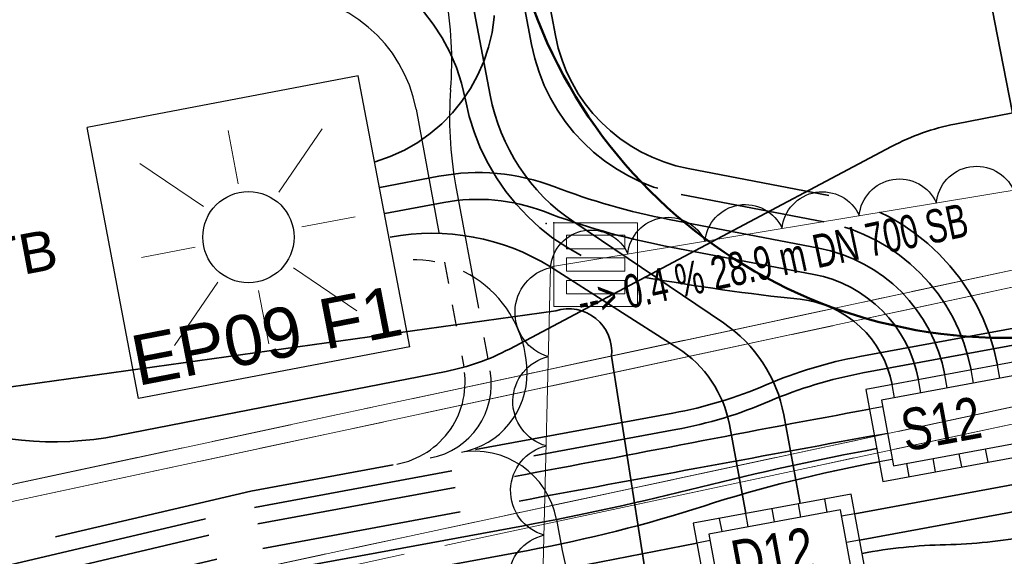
# Model space of a CAD drawing. Extents: x 3503752 to 3504470, y 5375172 to 5375556.
# Tile 11 of 77: x 3504222.39 to 3504228.28, y 5375392.92 to 5375396.13. Entities that reach past the tile are written whole.
import ezdxf

# ---------------------------------------------------------------- set-up
doc = ezdxf.new("R2010")
doc.units = 0
doc.header["$MEASUREMENT"] = 0
for name, pattern in [('2', [3.4, 1.2, -0.5, 1.2, -0.5]), ('237', [1.5, 0.75, -0.18, 0.13, -0.13, 0.13, -0.18]), ('239', [2.09, 0.75, -0.18, 0.75, -0.18, 0.05, -0.18]), ('33', [12, 4, -8]), ('38', [5.5, 4, -0.5, 0.5, -0.5]), ('85', [2.7501, 2.0001, -0.25, 0.25, -0.25])]:
    doc.linetypes.add(name, pattern=pattern)
for name, color, linetype in [('$_LISY_$_TMP', 7, 'Continuous'), ('4WB_KANALISATION', 7, 'Continuous'), ('4WP_KANCAD', 7, 'Continuous'), ('68_BL_STREINLAUF', 7, 'Continuous'), ('_4WP_ALLGEMEIN', 7, 'Continuous'), ('_4WP_KANCAD', 7, 'Continuous'), ('_4WP_KANCAD-T', 7, 'Continuous'), ('_4WP_LICHT-KSR', 7, 'Continuous'), ('_4WP_LICHT-LAMPE', 7, 'Continuous'), ('_4WP_STADT_BEW_S', 7, 'Continuous'), ('_4WP_STADT_DATEN', 7, 'Continuous'), ('_4WP_STADT_FTT3', 7, 'Continuous'), ('_4WP_STADT_KLEIN', 7, 'Continuous'), ('_4WP_STADT_RESER', 7, 'Continuous'), ('_4WP_STADT_SCHAD', 7, 'Continuous'), ('_4WP_STADT_SCHAS', 7, 'Continuous'), ('_4WP_STADT_STROM', 7, 'Continuous'), ('BHM_BAUM_NEU', 7, 'Continuous'), ('PUNKTHOEHENATTDEF', 7, 'Continuous'), ('PUNKTNUMMERNATTDEF', 7, 'Continuous'), ('PUNKTSPEZIFIKATION', 7, 'Continuous'), ('V_FAHRBAHNRAND', 7, 'Continuous'), ('V_SAB', 7, 'Continuous')]:
    doc.layers.add(name, color=color, linetype=linetype)
doc.styles.add('11', font='TXT', dxfattribs={"width": 0.8, "height": 0.25})
doc.styles.add('112', font='TXT', dxfattribs={"width": 0.7, "height": 0.2})
doc.styles.add('121', font='ARIAL.TTF', dxfattribs={"height": 0.24})
doc.styles.add('399', font='ARIAL.TTF', dxfattribs={"height": 0.3})

# ---------------------------------------------------------------- blocks, each defined once
blk = doc.blocks.new('WP_LP-1020')
at = {"color": 7, "linetype": 'Continuous', "lineweight": 25}
for p, q in [((-0.8253, 0.8253), (0.8253, 0.8253)), ((-0.8253, -0.8253), (-0.8253, 0.8253)), ((0.8253, -0.8253), (0.8253, 0.8253)), ((-0.8253, -0.8253), (0.8253, -0.8253))]:
    blk.add_line(p, q, dxfattribs=at)
at = {"color": 1, "linetype": 'Continuous', "lineweight": 13}
for p, q in [((0, 0.324962), (0, 0.649924)), ((0, 0.649924), (0, 0.324962)), ((-0.554739, 0.55475), (-0.229777, 0.229788)), ((0.229777, 0.229788), (0.554739, 0.55475)), ((0.229777, 0.229788), (0.554739, 0.55475)), ((-0.324962, 0), (-0.649924, 0)), ((-0.324962, 0), (-0.649924, 0)), ((0.324962, 0), (0.649924, 0)), ((-0.229777, -0.229777), (-0.554739, -0.554739)), ((-0.229777, -0.229777), (-0.554739, -0.554739)), ((0.229777, -0.229777), (0.554739, -0.554739)), ((0.229777, -0.229777), (0.554739, -0.554739)), ((0, -0.324962), (0, -0.649924)), ((0, -0.324962), (0, -0.649924))]:
    blk.add_line(p, q, dxfattribs=at)
at = {"color": 7, "linetype": 'Continuous', "lineweight": 25}
blk.add_circle((0, 0), 0.272749, dxfattribs=at)
blk = doc.blocks.new('PUNKT')
blk.add_point((0, 0))
at = {"layer": 'PUNKTHOEHENATTDEF', "linetype": 'Continuous', "flags": 1}
blk.add_attdef('PUNKTHOEHE', (1, -0.5), '', height=0.8, dxfattribs=at)
at = {"layer": 'PUNKTNUMMERNATTDEF', "linetype": 'Continuous', "flags": 1}
blk.add_attdef('PUNKTNUMMER', (1, 0.5), '', height=0.8, dxfattribs=at)
at = {"layer": 'PUNKTSPEZIFIKATION', "linetype": 'Continuous', "flags": 1}
blk.add_attdef('PUNKTSPEZIFIKATION', (1, -1.5), '', height=0.8, dxfattribs=at)
blk = doc.blocks.new('809')
at = {"color": 7, "linetype": 'Continuous', "lineweight": 13}
for points in [[(0, 0), (0.5, 0), (0.5, -0.5), (0, -0.5), (0, 0)], [(0.075005, -0.075005), (0.425003, -0.075005), (0.425003, -0.154999), (0.075005, -0.154999), (0.075005, -0.075005)], [(0.075005, -0.290001), (0.075005, -0.209999), (0.425003, -0.209999), (0.425003, -0.290001), (0.075005, -0.290001)], [(0.075005, -0.425003), (0.425003, -0.425003), (0.425003, -0.345001), (0.075005, -0.345001), (0.075005, -0.425003)]]:
    blk.add_lwpolyline(points, dxfattribs=at)
blk = doc.blocks.new('ALG_00201')
at = {"color": 6, "linetype": 'Continuous', "lineweight": 25}
blk.add_lwpolyline([(-0.998498, -0.002532, -0.774313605), (1.001502, -0.002532)], format="xyb", dxfattribs=at)

msp = doc.modelspace()

# ---------------------------------------------------------------- linework, layer by layer
at = {"layer": '4WB_KANALISATION', "color": 7, "linetype": '85', "lineweight": 18}
for p, q in [((3504208.6139, 5375390.4051), (3504235.6497, 5375396.1979)), ((3504208.6776, 5375390.3165), (3504235.5821, 5375396.0811)), ((3504208.8243, 5375389.632), (3504235.7288, 5375395.3967)), ((3504208.8025, 5375389.5251), (3504235.8382, 5375395.3178))]:
    msp.add_line(p, q, dxfattribs=at)
at = {"layer": '4WP_KANCAD', "color": 7, "linetype": '38', "lineweight": 18}
for p, q in [((3504208.6139, 5375390.4051), (3504235.6497, 5375396.1979)), ((3504208.6776, 5375390.3165), (3504235.5821, 5375396.0811)), ((3504208.8243, 5375389.632), (3504235.7288, 5375395.3967)), ((3504208.8025, 5375389.5251), (3504235.8382, 5375395.3178))]:
    msp.add_line(p, q, dxfattribs=at)
at = {"layer": '_4WP_ALLGEMEIN', "color": 6, "linetype": '33', "lineweight": 13}
msp.add_polyline3d([(3504228.8041, 5375395.185, 0), (3504235.1599, 5375389.3466, 0), (3504236.0397, 5375384.0914, 0), (3504232.8689, 5375381.5497, 0), (3504226.0327, 5375380.2564, 0), (3504224.9137, 5375382.5289, 0), (3504225.7371, 5375384.9123, 0), (3504229.4693, 5375385.8361, 0), (3504225.5164, 5375392.5107, 0), (3504225.569, 5375394.6491, 0), (3504228.8041, 5375395.185, 0)], dxfattribs=at)
at = {"layer": '_4WP_KANCAD', "color": 7, "linetype": '239', "lineweight": 18}
for points in [[(3504228.4626, 5375393.7375), (3504235.8382, 5375395.3178), (3504235.6497, 5375396.1979), (3504208.6139, 5375390.4051)], [(3504208.8243, 5375389.632), (3504235.7288, 5375395.3967), (3504235.5821, 5375396.0811), (3504208.6776, 5375390.3165)]]:
    msp.add_lwpolyline(points, dxfattribs=at)
at = {"layer": '_4WP_LICHT-KSR', "color": 190, "linetype": '2', "lineweight": 35}
for points in [[(3504224.5188, 5375395.2769, 0.385321), (3504225.2181, 5375396.4223), (3504224.8688, 5375398.2639, -0.414575), (3504225.9054, 5375399.7837), (3504228.0079, 5375400.1798)], [(3504228.0357, 5375400.0324), (3504225.9331, 5375399.6363, 0.414576), (3504225.0162, 5375398.2918), (3504225.4551, 5375395.9782, 0.307754), (3504226.3501, 5375395.0817), (3504227.202, 5375394.9186, -0.309061), (3504228.0827, 5375394.0322)], [(3504227.9254, 5375394.0031, 0.309061), (3504227.172, 5375394.7615), (3504226.2767, 5375394.9328, -0.044237), (3504225.5889, 5375395.1288, 0.13881), (3504224.9009, 5375395.1909), (3504224.5482, 5375395.1246)], [(3504226.4141, 5375393.5969, -0.002313), (3504227.4752, 5375393.7979)], [(3504200.805, 5375389.1722), (3504200.9863, 5375389.2068, -0.124904), (3504203.0532, 5375389.0784, 0.122998), (3504205.3945, 5375388.9342, 0.004215), (3504208.0907, 5375389.4576, 0.007691), (3504210.7733, 5375390.045), (3504223.818, 5375393.1122), (3504225.3529, 5375393.3958, 0.002314), (3504226.4141, 5375393.5969)]]:
    msp.add_lwpolyline(points, format="xyb", dxfattribs=at)
at = {"layer": '_4WP_STADT_BEW_S', "color": 142, "linetype": 'Continuous', "lineweight": 35}
for p, q in [((3504228.1511, 5375396.4863), (3504228.2567, 5375395.9464)), ((3504228.2567, 5375395.9464), (3504228.3303, 5375395.57))]:
    msp.add_line(p, q, dxfattribs=at)
for points in [[(3504222.981, 5375393.6399), (3504224.9439, 5375394.0237, 0.073684), (3504225.3223, 5375394.1576), (3504227.6079, 5375395.3688, -0.07369), (3504227.9863, 5375395.5028), (3504250.9005, 5375399.983), (3504252.273, 5375399.5945), (3504264.2372, 5375401.8711)], [(3504222.981, 5375393.6399, -0.145677), (3504221.8451, 5375393.7496, 0.144389), (3504220.7191, 5375393.8611), (3504212.3781, 5375392.2739, -0.096734), (3504211.6114, 5375392.2776), (3504209.146, 5375392.7714, -0.303871), (3504207.576, 5375394.3487), (3504207.4371, 5375395.0589)]]:
    msp.add_lwpolyline(points, format="xyb", dxfattribs=at)
at = {"layer": '_4WP_STADT_DATEN', "color": 7, "linetype": 'Continuous', "lineweight": 35}
for p, q in [((3504227.0609, 5375393.2333), (3504226.9629, 5375393.7635)), ((3504226.638, 5375393.7058), (3504226.7364, 5375393.1733))]:
    msp.add_line(p, q, dxfattribs=at)
for points in [[(3504226.9629, 5375393.7635, 0.201404), (3504226.6022, 5375394.3139), (3504225.707, 5375394.9174, -0.200158), (3504225.207, 5375395.6763), (3504224.7214, 5375398.2359, -0.414575), (3504225.8776, 5375399.9311), (3504227.9801, 5375400.3272)], [(3504232.0874, 5375396.7402), (3504232.3765, 5375395.1019, -0.411879), (3504231.5734, 5375393.9448), (3504227.3875, 5375393.1716)], [(3504224.6097, 5375394.8273, -0.186079), (3504225.569, 5375394.6491), (3504226.3297, 5375394.1625)], [(3504226.3297, 5375394.1625, -0.206826), (3504226.638, 5375393.7058)], [(3504242.7851, 5375393.5334), (3504241.3463, 5375393.4769, -0.055618), (3504236.5506, 5375393.822, 0.091659), (3504231.7933, 5375393.8227), (3504227.4166, 5375393.0143)], [(3504199.8436, 5375387.9821), (3504200.5138, 5375388.1099, -0.011995), (3504201.7154, 5375388.3092, -0.112193), (3504202.7808, 5375388.2206, 0.083263), (3504204.6608, 5375387.9551, 0.084074), (3504205.4328, 5375388.1064, -0.043509), (3504206.1979, 5375388.3218, 0.002903), (3504208.0848, 5375388.691, 0.028853), (3504208.3028, 5375388.7482, -0.020863), (3504210.5306, 5375389.3712), (3504223.9412, 5375392.5248), (3504225.4619, 5375392.8057), (3504226.4435, 5375392.9972)]]:
    msp.add_lwpolyline(points, format="xyb", dxfattribs=at)
at = {"layer": '_4WP_STADT_FTT3', "color": 1, "linetype": '237', "lineweight": 25}
for points in [[(3504227.9523, 5375400.4746), (3504225.8498, 5375400.0785, 0.414576), (3504224.5741, 5375398.208), (3504224.9399, 5375396.2793, -0.066478), (3504224.9711, 5375395.71, 0.065267), (3504225.0009, 5375395.1404), (3504225.2066, 5375394.0266, -0.414213), (3504224.8484, 5375393.5059)], [(3504219.6481, 5375397.8401), (3504219.8161, 5375397.2718, 0.326918), (3504221.0374, 5375396.3406), (3504223.9463, 5375396.2839, -0.354826), (3504224.7649, 5375395.5925), (3504225.0495, 5375394.0515, -0.414214), (3504224.6486, 5375393.469)], [(3504224.6191, 5375394.68, -0.465139), (3504225.4283, 5375394.019, -0.36595), (3504225.0363, 5375393.5406)], [(3504225.0216, 5375393.5379, -0.414212), (3504225.6041, 5375393.1371), (3504225.6382, 5375392.9526, 0.297058), (3504226.3905, 5375392.1613), (3504230.8893, 5375391.0932, -0.178357), (3504231.4653, 5375390.7107), (3504234.6911, 5375386.302, -0.550276), (3504234.0732, 5375384.7296), (3504231.1165, 5375384.1602)]]:
    msp.add_lwpolyline(points, format="xyb", dxfattribs=at)
at = {"layer": '_4WP_STADT_FTT3', "color": 1, "linetype": '2', "lineweight": 35}
for points in [[(3504243.9077, 5375394.5083), (3504243.13, 5375394.3676), (3504242.9048, 5375394.3588), (3504242.7529, 5375394.3528, 0.006944), (3504242.0339, 5375394.3145, -0.006945), (3504241.3149, 5375394.2763, -0.027783), (3504238.9962, 5375394.314, -0.027789), (3504236.6961, 5375394.6086, 0.06559), (3504233.0739, 5375394.7971, -0.111569), (3504232.3247, 5375394.9051, 0.137889), (3504231.5808, 5375394.9732), (3504229.3281, 5375394.5571, 0.044908), (3504228.8446, 5375394.4221, -0.044912), (3504228.3611, 5375394.287), (3504227.4171, 5375394.1126, 0.055858), (3504226.8585, 5375393.9434, -0.055863), (3504226.3, 5375393.7741), (3504223.7769, 5375393.308), (3504210.7322, 5375390.2408, -0.035613), (3504209.6302, 5375390.0633, 0.027439), (3504208.5243, 5375389.9036), (3504206.909, 5375389.579, -0.047431)], [(3504206.9282, 5375389.4809, 0.002534), (3504208.5445, 5375389.8056, -0.029342), (3504209.6503, 5375389.9667, 0.036251), (3504210.7528, 5375390.1429), (3504223.7975, 5375393.2101), (3504226.3181, 5375393.6757, 0.055863), (3504226.8767, 5375393.845, -0.055858), (3504227.4352, 5375394.0143), (3504228.3793, 5375394.1887, 0.044912), (3504228.8628, 5375394.3237, -0.044908), (3504229.3463, 5375394.4588), (3504231.599, 5375394.8749, -0.138749), (3504232.3377, 5375394.8059, 0.112438), (3504233.0818, 5375394.6974, -0.06559), (3504236.678, 5375394.5103, 0.027789), (3504238.9891, 5375394.2143, 0.027783), (3504241.3188, 5375394.1763, 0.006944), (3504242.0379, 5375394.2146, -0.006944), (3504242.7569, 5375394.2529), (3504243.1409, 5375394.268), (3504243.9117, 5375394.4083)]]:
    msp.add_lwpolyline(points, format="xyb", dxfattribs=at)
at = {"layer": '_4WP_STADT_KLEIN', "color": 3, "linetype": '237', "lineweight": 35}
for points in [[(3504227.93, 5375392.9871, 0.039937), (3504228.429, 5375393.0386), (3504231.8224, 5375393.6654, -0.091477), (3504236.612, 5375393.6664, 0.055435), (3504241.3522, 5375393.327), (3504242.791, 5375393.3835)], [(3504227.4311, 5375392.9356, -0.039932), (3504227.93, 5375392.9871)]]:
    msp.add_lwpolyline(points, format="xyb", dxfattribs=at)
at = {"layer": '_4WP_STADT_RESER', "color": 7, "linetype": 'Continuous', "lineweight": 35}
for points in [[(3504226.4631, 5375393.3313, -0.016202), (3504227.5188, 5375393.5619)], [(3504227.5333, 5375393.4833, 0.032377), (3504226.484, 5375393.2182, -0.032374), (3504225.4347, 5375392.9532), (3504223.9104, 5375392.6717), (3504210.8764, 5375389.6065, -0.007745), (3504208.1833, 5375389.017, -0.004171), (3504205.4766, 5375388.4918, -0.123048), (3504202.9165, 5375388.6496, 0.124966), (3504201.0698, 5375388.7646), (3504200.8886, 5375388.73)], [(3504200.8608, 5375388.8774), (3504201.042, 5375388.912, -0.124945), (3504202.9621, 5375388.7925, 0.123031), (3504205.4492, 5375388.6392, 0.004202), (3504208.1489, 5375389.1633, 0.007704), (3504210.8351, 5375389.7513), (3504223.8796, 5375392.8185), (3504225.4074, 5375393.1008, 0.016201), (3504226.4631, 5375393.3313)]]:
    msp.add_lwpolyline(points, format="xyb", dxfattribs=at)
at = {"layer": '_4WP_STADT_SCHAD', "color": 7, "linetype": 'Continuous', "lineweight": 25}
for p, q in [((3504227.2229, 5375393.1819), (3504227.2084, 5375393.2605)), ((3504226.9082, 5375393.1237), (3504226.8937, 5375393.2024)), ((3504227.0656, 5375393.1528), (3504227.051, 5375393.2315)), ((3504226.5936, 5375393.0656), (3504226.579, 5375393.1443)), ((3504226.7509, 5375393.0947), (3504226.7364, 5375393.1733)), ((3504227.3875, 5375393.1716), (3504227.3088, 5375393.1571)), ((3504226.5221, 5375393.0117), (3504226.4435, 5375392.9972)), ((3504227.4166, 5375393.0143), (3504227.3379, 5375392.9997))]:
    msp.add_line(p, q, dxfattribs=at)
for points in [[(3504226.4217, 5375393.1152, 0), (3504226.5234, 5375392.5645, 0), (3504226.8381, 5375392.6227, 0), (3504227.4674, 5375392.7389, 0), (3504227.3657, 5375393.2896, 0), (3504226.4217, 5375393.1152, 0)], [(3504226.5149, 5375393.0511, 0), (3504226.5875, 5375392.6577, 0), (3504227.3742, 5375392.8031, 0), (3504227.3016, 5375393.1964, 0), (3504226.5149, 5375393.0511, 0)]]:
    msp.add_polyline3d(points, dxfattribs=at)
at = {"layer": '_4WP_STADT_SCHAS', "color": 7, "linetype": 'Continuous', "lineweight": 25}
for p, q in [((3504228.0973, 5375393.9535), (3504228.0828, 5375394.0322)), ((3504228.2546, 5375393.9826), (3504228.2401, 5375394.0613)), ((3504227.7826, 5375393.8954), (3504227.7681, 5375393.9741)), ((3504227.9399, 5375393.9245), (3504227.9254, 5375394.0031)), ((3504227.6253, 5375393.8663), (3504227.6107, 5375393.945)), ((3504227.5539, 5375393.8125), (3504227.4752, 5375393.7979)), ((3504227.5043, 5375393.6406), (3504227.5829, 5375393.6551)), ((3504228.1845, 5375393.4815), (3504228.1699, 5375393.5602)), ((3504227.612, 5375393.4978), (3504227.5333, 5375393.4833)), ((3504227.8698, 5375393.4234), (3504227.8553, 5375393.5021)), ((3504228.0271, 5375393.4524), (3504228.0126, 5375393.5311)), ((3504227.7125, 5375393.3943), (3504227.6979, 5375393.473))]:
    msp.add_line(p, q, dxfattribs=at)
for points in [[(3504227.4534, 5375393.9159, 0), (3504227.5551, 5375393.3653, 0), (3504228.4991, 5375393.5396, 0), (3504228.3974, 5375394.0903, 0), (3504227.4534, 5375393.9159, 0)], [(3504227.5466, 5375393.8518, 0), (3504227.6193, 5375393.4585, 0), (3504228.4059, 5375393.6038, 0), (3504228.3333, 5375393.9971, 0), (3504227.5466, 5375393.8518, 0)]]:
    msp.add_polyline3d(points, dxfattribs=at)
at = {"layer": '_4WP_STADT_STROM', "color": 3, "linetype": '2', "lineweight": 35}
for points in [[(3504228.0634, 5375399.885), (3504225.9609, 5375399.4889, 0.414575), (3504225.1636, 5375398.3198), (3504225.5974, 5375396.0324, 0.307754), (3504226.3919, 5375395.2366), (3504227.2321, 5375395.0758, -0.309061), (3504228.2401, 5375394.0613)], [(3504227.6107, 5375393.945, 0.331804), (3504227.0606, 5375394.4548, -0.017185), (3504226.1348, 5375394.5861, -0.31154), (3504225.0596, 5375395.6484, 0.354819), (3504223.9521, 5375396.5839), (3504221.0432, 5375396.6406, -0.326918), (3504220.1038, 5375397.3569), (3504219.9358, 5375397.9252)], [(3504227.7681, 5375393.9741, 0.309061), (3504227.1419, 5375394.6043), (3504226.2466, 5375394.7757, -0.044237), (3504225.5316, 5375394.9793, 0.138827), (3504224.9304, 5375395.0336), (3504224.5777, 5375394.9673)], [(3504200.8329, 5375389.0248), (3504201.0142, 5375389.0594, -0.124924), (3504203.0076, 5375388.9355, 0.123015), (3504205.4219, 5375388.7867, 0.004168), (3504208.1286, 5375389.3119, 0.007754), (3504210.8218, 5375389.9014), (3504223.8488, 5375392.9654), (3504225.3802, 5375393.2483, 0.000001), (3504226.4422, 5375393.4444, -0.000002), (3504227.5043, 5375393.6406)]]:
    msp.add_lwpolyline(points, format="xyb", dxfattribs=at)
at = {"layer": 'BHM_BAUM_NEU', "color": 91, "linetype": 'Continuous', "lineweight": 50}
msp.add_circle((3504228.2837, 5375397.2245), 3, dxfattribs=at)
at = {"layer": 'V_FAHRBAHNRAND', "color": 250, "linetype": 'Continuous', "lineweight": 35}
for p, q in [((3504217.2798, 5375393.2222, 321.4591), (3504225.5993, 5375394.3868, 321.4096)), ((3504217.2798, 5375393.2222, 321.4591), (3504225.5993, 5375394.3868, 321.4096)), ((3504225.9332, 5375394.1146, 321.4234), (3504226.669, 5375389.426, 321.4701)), ((3504225.9332, 5375394.1146, 321.4234), (3504226.669, 5375389.426, 321.4701))]:
    msp.add_line(p, q, dxfattribs=at)
msp.add_lwpolyline([(3504225.5993, 5375394.3868, -0.535905), (3504225.9332, 5375394.1146)], format="xyb", dxfattribs=at)
msp.add_lwpolyline([(3504225.5993, 5375394.3868, -0.535905), (3504225.9332, 5375394.1146)], format="xyb", dxfattribs=at)

# ---------------------------------------------------------------- block references
at = {"layer": '$_LISY_$_TMP', "color": 7}
for p, xscale, yscale, rotation in [((3504228.1056, 5375395.0693), 0.2342291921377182, 0.2342291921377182, 9.405881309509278), ((3504227.6444, 5375394.9929), 0.2342291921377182, 0.2342291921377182, 9.405881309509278), ((3504227.1833, 5375394.9165), 0.2342291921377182, 0.2342291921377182, 9.405881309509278), ((3504226.7221, 5375394.8401), 0.2342291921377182, 0.2342291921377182, 9.405881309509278), ((3504226.2609, 5375394.7637), 0.2342291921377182, 0.2342291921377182, 9.405881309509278), ((3504225.7997, 5375394.6874), 0.2342291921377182, 0.2342291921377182, 9.405881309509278), ((3504225.5623, 5375394.3784), 0.2673808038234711, 0.2673808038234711, 88.59147033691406), ((3504225.5492, 5375393.8448), 0.2673808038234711, 0.2673808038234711, 88.59147033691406), ((3504225.5361, 5375393.3112), 0.2673808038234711, 0.2673808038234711, 88.59147033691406), ((3504225.523, 5375392.7776), 0.2673808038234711, 0.2673808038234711, 88.59147033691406)]:
    msp.add_blockref('ALG_00201', p, dxfattribs=dict(at, xscale=xscale, yscale=yscale, rotation=rotation))
at = {"layer": '68_BL_STREINLAUF', "color": 7}
for name, p in [('PUNKT', (3504225.5429, 5375394.9078)), ('809', (3504225.5879, 5375394.9128))]:
    msp.add_blockref(name, p, dxfattribs=at)
at = {"layer": '_4WP_LICHT-LAMPE', "color": 7, "rotation": 100.7730010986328}
msp.add_blockref('WP_LP-1020', (3504223.7619, 5375394.8267), dxfattribs=at)
at = {"layer": 'V_SAB', "color": 7}
msp.add_blockref('PUNKT', (3504225.5879, 5375394.9128, 321.4017), dxfattribs=at)

# ---------------------------------------------------------------- texts
at = {"layer": '_4WP_KANCAD-T', "color": 7, "linetype": 'Continuous', "style": '112', "width": 0.7}
msp.add_text('--> 0.4 % 28.9 m DN 700 SB', height=0.2, rotation=12.09351, dxfattribs=at).set_placement((3504225.7538, 5375394.338))
at = {"layer": '_4WP_LICHT-LAMPE', "color": 190, "linetype": 'Continuous', "style": '399'}
msp.add_text('EP09 F1', height=0.3, rotation=10.98009, dxfattribs=at).set_placement((3504223.0984, 5375393.936))
at = {"layer": '_4WP_STADT_FTT3', "color": 1, "linetype": 'Continuous', "style": '121'}
msp.add_text('da 50 FTTB', height=0.24, rotation=10.66977, dxfattribs=at).set_placement((3504220.8965, 5375394.3149))
at = {"layer": '_4WP_STADT_SCHAD', "color": 7, "linetype": 'Continuous', "style": '11', "width": 0.8}
msp.add_text('D12', height=0.25, rotation=10.46545, dxfattribs=at).set_placement((3504226.6779, 5375392.7609))
at = {"layer": '_4WP_STADT_SCHAS', "color": 7, "linetype": 'Continuous', "style": '11', "width": 0.8}
msp.add_text('S12', height=0.25, rotation=10.46545, dxfattribs=at).set_placement((3504227.6921, 5375393.5443))

doc.saveas('drawing.dxf')
